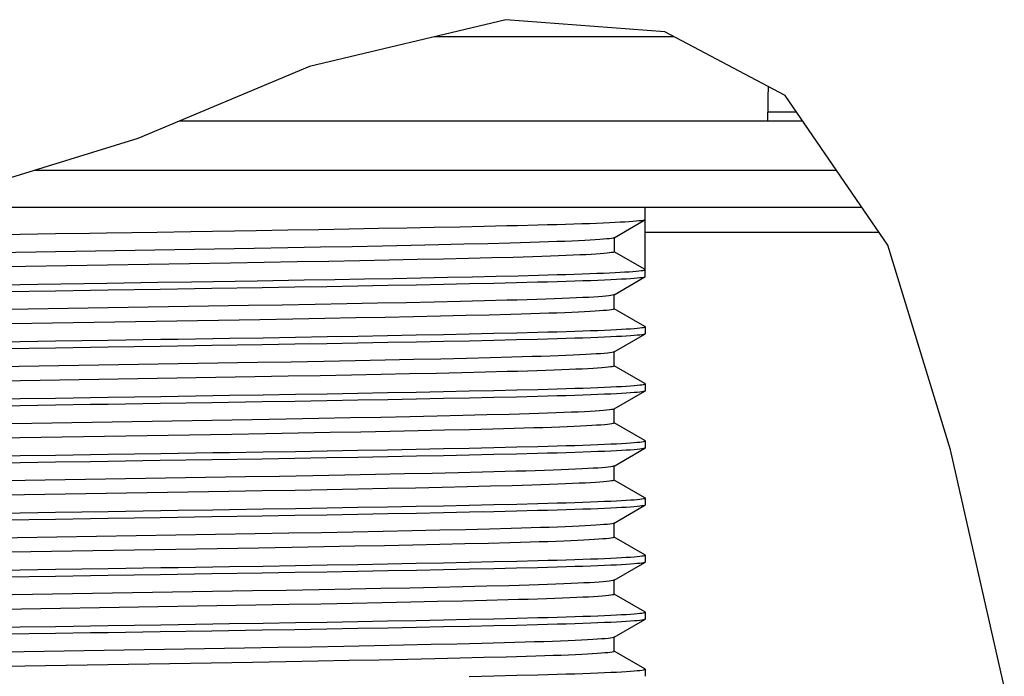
# Model space of a CAD drawing. Header units: centimetres. Extents: x 4745 to 39369, y 17389 to 19524.
# Tile 136 of 188: x 36985 to 36991, y 18523 to 18527. Entities that reach past the tile are written whole.
import ezdxf

# ---------------------------------------------------------------- set-up
doc = ezdxf.new("R2010")
doc.units = ezdxf.units.CM
doc.layers.add('$_urządzenia', color=250, linetype='Continuous')

# ---------------------------------------------------------------- blocks, each defined once
blk = doc.blocks.new('A$C92957c0b')
at = {"layer": '$_urządzenia'}
h = blk.add_hatch(dxfattribs=at)
h.set_pattern_fill('_USER', color=256, scale=29.70374, angle=325, pattern_type=0)
h.set_pattern_definition([(325, (-1585.072, -2113.606), (17.03737, 24.3319), [])])
h.paths.add_polyline_path([(-213.546, -1076.5), (-199.78, -1076.5), (-199.776, -1076.577), (-199.773, -1076.655), (-199.772, -1076.734), (-199.771, -1076.816), (-199.365, -1076.783), (-198.937, -1076.743), (-198.489, -1076.695), (-198.02, -1076.638), (-197.53, -1076.573), (-197.018, -1076.5), (-164.174, -1076.5), (-163.98, -1076.684), (-163.787, -1076.877), (-163.596, -1077.078), (-163.406, -1077.289), (-163.217, -1077.509), (-163.029, -1077.739), (-162.842, -1077.981), (-162.656, -1078.235), (-162.471, -1078.5), (-216.857, -1078.5), (-216.026, -1077.963), (-215.197, -1077.451), (-214.37, -1076.963)])
for p, q in [((-176.79, -1072.41), (-184.72, -1074.307)), ((-170.356, -1072.902), (-176.79, -1072.41)), ((-165.489, -1075.478), (-170.356, -1072.902)), ((-169.982, -1073.101), (-179.676, -1073.101)), ((-184.72, -1074.307), (-191.668, -1077.212)), ((-161.339, -1081.537), (-165.489, -1075.478)), ((-166.195, -1076.5), (-166.195, -1076.155)), ((-165.025, -1076.155), (-166.195, -1076.155)), ((-189.965, -1076.5), (-164.789, -1076.5)), ((-191.668, -1077.212), (-197.392, -1078.988)), ((-195.819, -1078.5), (-163.419, -1078.5)), ((-218.281, -1080), (-162.392, -1080)), ((-171.15, -1082.809), (-171.15, -1080)), ((-172.408, -1081.231), (-171.158, -1080.509)), ((-171.15, -1080.5), (-171.158, -1080.509)), ((-189.527, -1080.992), (-190.889, -1081.013)), ((-186.877, -1080.95), (-189.527, -1080.992)), ((-185.595, -1080.929), (-186.877, -1080.95)), ((-184.341, -1080.908), (-185.595, -1080.929)), ((-183.117, -1080.886), (-184.341, -1080.908)), ((-181.93, -1080.864), (-183.117, -1080.886)), ((-180.786, -1080.843), (-181.93, -1080.864)), ((-179.688, -1080.821), (-180.786, -1080.843)), ((-178.645, -1080.799), (-179.688, -1080.821)), ((-177.661, -1080.777), (-178.645, -1080.799)), ((-176.741, -1080.756), (-177.661, -1080.777)), ((-171.15, -1081), (-161.707, -1081)), ((-172.4, -1081.222), (-172.4, -1081.799)), ((-185.599, -1081.642), (-186.962, -1081.666)), ((-184.276, -1081.618), (-185.599, -1081.642)), ((-182.997, -1081.594), (-184.276, -1081.618)), ((-181.773, -1081.569), (-182.997, -1081.594)), ((-180.609, -1081.545), (-181.773, -1081.569)), ((-179.512, -1081.521), (-180.609, -1081.545)), ((-178.476, -1081.497), (-179.512, -1081.521)), ((-177.507, -1081.473), (-178.476, -1081.497)), ((-176.614, -1081.45), (-177.507, -1081.473)), ((-171.15, -1082.52), (-172.4, -1081.799)), ((-158.802, -1089.809), (-161.339, -1081.537)), ((-185.225, -1082.212), (-186.556, -1082.236)), ((-183.936, -1082.189), (-185.225, -1082.212)), ((-182.689, -1082.165), (-183.936, -1082.189)), ((-181.498, -1082.141), (-182.689, -1082.165)), ((-180.368, -1082.117), (-181.498, -1082.141)), ((-179.302, -1082.093), (-180.368, -1082.117)), ((-178.295, -1082.07), (-179.302, -1082.093)), ((-177.352, -1082.046), (-178.295, -1082.07)), ((-176.485, -1082.024), (-177.352, -1082.046)), ((-190.86, -1083.033), (-189.492, -1083.011)), ((-189.492, -1083.011), (-186.839, -1082.97)), ((-186.839, -1082.97), (-184.933, -1082.938)), ((-184.933, -1082.938), (-183.699, -1082.917)), ((-183.699, -1082.917), (-182.5, -1082.895)), ((-182.5, -1082.895), (-181.338, -1082.874)), ((-181.338, -1082.874), (-180.219, -1082.852)), ((-180.219, -1082.852), (-179.148, -1082.83)), ((-179.148, -1082.83), (-178.132, -1082.808)), ((-178.132, -1082.808), (-177.178, -1082.787)), ((-177.178, -1082.787), (-176.289, -1082.766)), ((-176.289, -1082.766), (-175.468, -1082.745)), ((-172.408, -1083.54), (-171.158, -1082.818)), ((-186.64, -1083.255), (-188.679, -1083.287)), ((-185.319, -1083.233), (-186.64, -1083.255)), ((-184.026, -1083.211), (-185.319, -1083.233)), ((-182.767, -1083.189), (-184.026, -1083.211)), ((-181.552, -1083.166), (-182.767, -1083.189)), ((-180.396, -1083.144), (-181.552, -1083.166)), ((-179.3, -1083.122), (-180.396, -1083.144)), ((-178.259, -1083.1), (-179.3, -1083.122)), ((-177.273, -1083.078), (-178.259, -1083.1)), ((-176.349, -1083.056), (-177.273, -1083.078)), ((-175.497, -1083.035), (-176.349, -1083.056)), ((-178.621, -1083.809), (-179.677, -1083.834)), ((-177.642, -1083.786), (-178.621, -1083.809)), ((-176.742, -1083.762), (-177.642, -1083.786)), ((-172.408, -1083.54), (-172.422, -1083.546)), ((-172.4, -1084.108), (-172.4, -1083.54)), ((-185.825, -1083.955), (-187.186, -1083.979)), ((-184.499, -1083.931), (-185.825, -1083.955)), ((-183.215, -1083.907), (-184.499, -1083.931)), ((-181.978, -1083.882), (-183.215, -1083.907)), ((-180.798, -1083.858), (-181.978, -1083.882)), ((-179.677, -1083.834), (-180.798, -1083.858)), ((-171.158, -1084.82), (-172.398, -1084.104)), ((-185.393, -1084.525), (-186.735, -1084.548)), ((-184.1, -1084.501), (-185.393, -1084.525)), ((-182.855, -1084.477), (-184.1, -1084.501)), ((-181.661, -1084.453), (-182.855, -1084.477)), ((-180.514, -1084.429), (-181.661, -1084.453)), ((-179.425, -1084.405), (-180.514, -1084.429)), ((-178.402, -1084.381), (-179.425, -1084.405)), ((-177.451, -1084.358), (-178.402, -1084.381)), ((-176.578, -1084.335), (-177.451, -1084.358)), ((-171.15, -1084.83), (-171.15, -1085.118)), ((-186.602, -1085.275), (-185.291, -1085.253)), ((-185.291, -1085.253), (-184.012, -1085.232)), ((-184.012, -1085.232), (-182.768, -1085.209)), ((-182.768, -1085.209), (-181.564, -1085.187)), ((-181.564, -1085.187), (-180.41, -1085.165)), ((-180.41, -1085.165), (-179.311, -1085.142)), ((-179.311, -1085.142), (-178.263, -1085.12)), ((-178.259, -1085.409), (-179.3, -1085.431)), ((-178.263, -1085.12), (-177.27, -1085.098)), ((-177.273, -1085.387), (-178.259, -1085.409)), ((-176.349, -1085.365), (-177.273, -1085.387)), ((-177.27, -1085.098), (-176.341, -1085.076)), ((-175.497, -1085.344), (-176.349, -1085.365)), ((-176.341, -1085.076), (-175.488, -1085.055)), ((-172.408, -1085.85), (-171.158, -1085.127)), ((-186.64, -1085.564), (-188.679, -1085.596)), ((-185.319, -1085.543), (-186.64, -1085.564)), ((-184.026, -1085.52), (-185.319, -1085.543)), ((-182.767, -1085.498), (-184.026, -1085.52)), ((-181.552, -1085.475), (-182.767, -1085.498)), ((-180.396, -1085.453), (-181.552, -1085.475)), ((-179.3, -1085.431), (-180.396, -1085.453)), ((-182.876, -1086.209), (-184.145, -1086.234)), ((-181.661, -1086.185), (-182.876, -1086.209)), ((-180.505, -1086.161), (-181.661, -1086.185)), ((-179.408, -1086.137), (-180.505, -1086.161)), ((-178.376, -1086.113), (-179.408, -1086.137)), ((-177.42, -1086.089), (-178.376, -1086.113)), ((-176.536, -1086.066), (-177.42, -1086.089)), ((-172.408, -1085.85), (-172.439, -1085.861)), ((-172.4, -1086.417), (-172.4, -1085.85)), ((-185.464, -1086.258), (-186.831, -1086.282)), ((-184.145, -1086.234), (-185.464, -1086.258)), ((-171.158, -1087.129), (-172.398, -1086.413)), ((-185.591, -1086.837), (-186.931, -1086.861)), ((-184.286, -1086.813), (-185.591, -1086.837)), ((-183.028, -1086.79), (-184.286, -1086.813)), ((-181.826, -1086.766), (-183.028, -1086.79)), ((-180.678, -1086.742), (-181.826, -1086.766)), ((-179.589, -1086.718), (-180.678, -1086.742)), ((-178.569, -1086.694), (-179.589, -1086.718)), ((-177.612, -1086.671), (-178.569, -1086.694)), ((-176.724, -1086.648), (-177.612, -1086.671)), ((-178.263, -1087.429), (-177.27, -1087.407)), ((-177.27, -1087.407), (-176.341, -1087.385)), ((-176.341, -1087.385), (-175.488, -1087.364)), ((-171.15, -1087.139), (-171.15, -1087.427)), ((-186.602, -1087.584), (-185.291, -1087.563)), ((-185.291, -1087.563), (-184.012, -1087.541)), ((-182.767, -1087.807), (-184.026, -1087.83)), ((-184.012, -1087.541), (-182.768, -1087.518)), ((-182.768, -1087.518), (-181.564, -1087.496)), ((-181.552, -1087.785), (-182.767, -1087.807)), ((-181.564, -1087.496), (-180.41, -1087.474)), ((-180.396, -1087.762), (-181.552, -1087.785)), ((-180.41, -1087.474), (-179.311, -1087.452)), ((-179.3, -1087.74), (-180.396, -1087.762)), ((-179.311, -1087.452), (-178.263, -1087.429)), ((-178.259, -1087.718), (-179.3, -1087.74)), ((-177.273, -1087.696), (-178.259, -1087.718)), ((-176.349, -1087.674), (-177.273, -1087.696)), ((-175.497, -1087.653), (-176.349, -1087.674)), ((-172.408, -1088.159), (-171.158, -1087.437)), ((-186.64, -1087.873), (-188.679, -1087.906)), ((-185.319, -1087.852), (-186.64, -1087.873)), ((-184.026, -1087.83), (-185.319, -1087.852)), ((-172.408, -1088.159), (-172.414, -1088.161)), ((-172.4, -1088.726), (-172.4, -1088.159)), ((-185.673, -1088.571), (-187.047, -1088.594)), ((-184.341, -1088.546), (-185.673, -1088.571)), ((-183.061, -1088.522), (-184.341, -1088.546)), ((-181.837, -1088.498), (-183.061, -1088.522)), ((-180.667, -1088.473), (-181.837, -1088.498)), ((-179.558, -1088.449), (-180.667, -1088.473)), ((-178.519, -1088.425), (-179.558, -1088.449)), ((-177.549, -1088.401), (-178.519, -1088.425)), ((-176.655, -1088.378), (-177.549, -1088.401)), ((-178.253, -1088.996), (-179.259, -1089.02)), ((-177.315, -1088.973), (-178.253, -1088.996)), ((-176.449, -1088.95), (-177.315, -1088.973)), ((-171.158, -1089.438), (-172.398, -1088.722)), ((-186.508, -1089.162), (-187.87, -1089.186)), ((-185.178, -1089.139), (-186.508, -1089.162)), ((-183.888, -1089.115), (-185.178, -1089.139)), ((-182.645, -1089.091), (-183.888, -1089.115)), ((-181.456, -1089.067), (-182.645, -1089.091)), ((-180.326, -1089.043), (-181.456, -1089.067)), ((-179.259, -1089.02), (-180.326, -1089.043)), ((-181.564, -1089.805), (-180.41, -1089.783)), ((-180.41, -1089.783), (-179.311, -1089.761)), ((-179.311, -1089.761), (-178.263, -1089.738)), ((-178.263, -1089.738), (-177.27, -1089.716)), ((-177.27, -1089.716), (-176.341, -1089.694)), ((-176.341, -1089.694), (-175.488, -1089.673)), ((-172.408, -1090.468), (-171.158, -1089.746)), ((-171.15, -1089.448), (-171.15, -1089.736)), ((-186.64, -1090.182), (-188.679, -1090.215)), ((-185.319, -1090.161), (-186.64, -1090.182)), ((-186.602, -1089.893), (-185.291, -1089.872)), ((-184.026, -1090.139), (-185.319, -1090.161)), ((-185.291, -1089.872), (-184.012, -1089.85)), ((-182.767, -1090.116), (-184.026, -1090.139)), ((-184.012, -1089.85), (-182.768, -1089.828)), ((-182.768, -1089.828), (-181.564, -1089.805)), ((-181.552, -1090.094), (-182.767, -1090.116)), ((-180.396, -1090.071), (-181.552, -1090.094)), ((-179.3, -1090.049), (-180.396, -1090.071)), ((-178.259, -1090.027), (-179.3, -1090.049)), ((-177.273, -1090.005), (-178.259, -1090.027)), ((-176.349, -1089.983), (-177.273, -1090.005)), ((-175.497, -1089.962), (-176.349, -1089.983)), ((-156.626, -1099.391), (-158.802, -1089.809)), ((-172.408, -1090.468), (-172.426, -1090.475)), ((-172.4, -1091.035), (-172.4, -1090.468)), ((-185.935, -1090.884), (-187.31, -1090.908)), ((-184.589, -1090.86), (-185.935, -1090.884)), ((-183.298, -1090.836), (-184.589, -1090.86)), ((-182.06, -1090.811), (-183.298, -1090.836)), ((-180.88, -1090.787), (-182.06, -1090.811)), ((-179.768, -1090.763), (-180.88, -1090.787)), ((-178.713, -1090.739), (-179.768, -1090.763)), ((-177.724, -1090.715), (-178.713, -1090.739)), ((-176.812, -1090.691), (-177.724, -1090.715)), ((-181.573, -1091.379), (-182.766, -1091.403)), ((-180.434, -1091.355), (-181.573, -1091.379)), ((-179.359, -1091.331), (-180.434, -1091.355)), ((-178.345, -1091.307), (-179.359, -1091.331)), ((-177.399, -1091.284), (-178.345, -1091.307)), ((-176.529, -1091.261), (-177.399, -1091.284)), ((-171.158, -1091.748), (-172.398, -1091.032)), ((-185.302, -1091.45), (-186.631, -1091.474)), ((-184.009, -1091.426), (-185.302, -1091.45)), ((-182.766, -1091.403), (-184.009, -1091.426)), ((-171.15, -1091.757), (-171.15, -1092.045)), ((-186.602, -1092.202), (-185.291, -1092.181)), ((-185.291, -1092.181), (-184.012, -1092.159)), ((-184.012, -1092.159), (-182.768, -1092.137)), ((-182.768, -1092.137), (-181.564, -1092.114)), ((-181.564, -1092.114), (-180.41, -1092.092)), ((-180.41, -1092.092), (-179.311, -1092.07)), ((-179.311, -1092.07), (-178.263, -1092.047)), ((-178.263, -1092.047), (-177.27, -1092.025)), ((-177.27, -1092.025), (-176.341, -1092.003)), ((-176.341, -1092.003), (-175.488, -1091.982)), ((-172.408, -1092.777), (-171.158, -1092.055)), ((-186.64, -1092.492), (-188.679, -1092.524)), ((-185.319, -1092.47), (-186.64, -1092.492)), ((-184.026, -1092.448), (-185.319, -1092.47)), ((-182.767, -1092.425), (-184.026, -1092.448)), ((-181.552, -1092.403), (-182.767, -1092.425)), ((-180.396, -1092.38), (-181.552, -1092.403)), ((-179.3, -1092.358), (-180.396, -1092.38)), ((-178.259, -1092.336), (-179.3, -1092.358)), ((-177.273, -1092.314), (-178.259, -1092.336)), ((-176.349, -1092.292), (-177.273, -1092.314)), ((-175.497, -1092.271), (-176.349, -1092.292)), ((-172.408, -1092.777), (-172.442, -1092.789)), ((-172.4, -1093.344), (-172.4, -1092.777)), ((-185.561, -1093.187), (-186.921, -1093.21)), ((-184.243, -1093.163), (-185.561, -1093.187)), ((-182.968, -1093.138), (-184.243, -1093.163)), ((-181.741, -1093.114), (-182.968, -1093.138)), ((-180.567, -1093.089), (-181.741, -1093.114)), ((-179.455, -1093.065), (-180.567, -1093.089)), ((-178.413, -1093.041), (-179.455, -1093.065)), ((-177.448, -1093.017), (-178.413, -1093.041)), ((-176.565, -1092.994), (-177.448, -1093.017)), ((-171.158, -1094.057), (-172.398, -1093.341)), ((-185.442, -1093.762), (-186.785, -1093.785)), ((-184.141, -1093.738), (-185.442, -1093.762)), ((-182.886, -1093.714), (-184.141, -1093.738)), ((-181.685, -1093.69), (-182.886, -1093.714)), ((-180.539, -1093.666), (-181.685, -1093.69)), ((-179.454, -1093.642), (-180.539, -1093.666)), ((-178.435, -1093.619), (-179.454, -1093.642)), ((-177.483, -1093.595), (-178.435, -1093.619)), ((-176.607, -1093.572), (-177.483, -1093.595)), ((-171.15, -1094.066), (-171.15, -1094.355)), ((-186.602, -1094.511), (-185.291, -1094.49)), ((-185.291, -1094.49), (-184.012, -1094.468)), ((-184.012, -1094.468), (-182.768, -1094.446)), ((-182.768, -1094.446), (-181.564, -1094.423)), ((-181.564, -1094.423), (-180.41, -1094.401)), ((-180.41, -1094.401), (-179.311, -1094.379)), ((-179.311, -1094.379), (-178.263, -1094.357)), ((-178.263, -1094.357), (-177.27, -1094.334)), ((-177.27, -1094.334), (-176.341, -1094.313)), ((-176.341, -1094.313), (-175.488, -1094.291)), ((-172.408, -1095.086), (-171.158, -1094.364)), ((-186.64, -1094.801), (-188.679, -1094.833)), ((-185.319, -1094.779), (-186.64, -1094.801)), ((-184.026, -1094.757), (-185.319, -1094.779)), ((-182.767, -1094.734), (-184.026, -1094.757)), ((-181.552, -1094.712), (-182.767, -1094.734)), ((-180.396, -1094.689), (-181.552, -1094.712)), ((-179.3, -1094.667), (-180.396, -1094.689)), ((-178.259, -1094.645), (-179.3, -1094.667)), ((-177.273, -1094.623), (-178.259, -1094.645)), ((-176.349, -1094.601), (-177.273, -1094.623)), ((-175.497, -1094.58), (-176.349, -1094.601)), ((-178.527, -1095.353), (-179.562, -1095.376)), ((-177.556, -1095.329), (-178.527, -1095.353)), ((-176.662, -1095.306), (-177.556, -1095.329)), ((-172.408, -1095.086), (-172.416, -1095.09)), ((-172.4, -1095.653), (-172.4, -1095.086)), ((-185.673, -1095.498), (-187.034, -1095.521)), ((-184.338, -1095.474), (-185.673, -1095.498)), ((-183.055, -1095.449), (-184.338, -1095.474)), ((-181.832, -1095.425), (-183.055, -1095.449)), ((-180.665, -1095.401), (-181.832, -1095.425)), ((-179.562, -1095.376), (-180.665, -1095.401)), ((-171.158, -1096.366), (-172.398, -1095.65)), ((-185.549, -1096.073), (-186.889, -1096.096)), ((-184.247, -1096.049), (-185.549, -1096.073)), ((-182.991, -1096.025), (-184.247, -1096.049)), ((-181.783, -1096.001), (-182.991, -1096.025)), ((-180.631, -1095.977), (-181.783, -1096.001)), ((-179.542, -1095.953), (-180.631, -1095.977)), ((-178.518, -1095.93), (-179.542, -1095.953)), ((-177.564, -1095.906), (-178.518, -1095.93)), ((-176.684, -1095.883), (-177.564, -1095.906)), ((-171.15, -1096.375), (-171.15, -1096.664)), ((-186.602, -1096.82), (-185.291, -1096.799)), ((-185.291, -1096.799), (-184.012, -1096.777)), ((-184.012, -1096.777), (-182.768, -1096.755)), ((-182.768, -1096.755), (-181.564, -1096.733)), ((-181.564, -1096.733), (-180.41, -1096.71)), ((-180.41, -1096.71), (-179.311, -1096.688)), ((-179.311, -1096.688), (-178.263, -1096.666)), ((-178.259, -1096.954), (-179.3, -1096.976)), ((-178.263, -1096.666), (-177.27, -1096.644)), ((-177.273, -1096.932), (-178.259, -1096.954)), ((-176.349, -1096.911), (-177.273, -1096.932)), ((-177.27, -1096.644), (-176.341, -1096.622)), ((-175.497, -1096.889), (-176.349, -1096.911)), ((-176.341, -1096.622), (-175.488, -1096.6)), ((-172.408, -1097.395), (-171.158, -1096.673)), ((-186.64, -1097.11), (-188.679, -1097.142)), ((-185.319, -1097.088), (-186.64, -1097.11)), ((-184.026, -1097.066), (-185.319, -1097.088)), ((-182.767, -1097.043), (-184.026, -1097.066)), ((-181.552, -1097.021), (-182.767, -1097.043)), ((-180.396, -1096.999), (-181.552, -1097.021)), ((-179.3, -1096.976), (-180.396, -1096.999)), ((-183.341, -1097.764), (-184.642, -1097.788)), ((-182.099, -1097.739), (-183.341, -1097.764)), ((-180.919, -1097.715), (-182.099, -1097.739)), ((-179.804, -1097.691), (-180.919, -1097.715)), ((-178.748, -1097.667), (-179.804, -1097.691)), ((-177.759, -1097.643), (-178.748, -1097.667)), ((-176.844, -1097.62), (-177.759, -1097.643)), ((-172.408, -1097.395), (-172.428, -1097.403)), ((-172.4, -1097.962), (-172.4, -1097.395)), ((-185.985, -1097.812), (-187.357, -1097.836)), ((-184.642, -1097.788), (-185.985, -1097.812)), ((-171.158, -1098.675), (-172.398, -1097.959)), ((-185.684, -1098.384), (-187.027, -1098.408)), ((-184.373, -1098.361), (-185.684, -1098.384)), ((-183.115, -1098.337), (-184.373, -1098.361)), ((-181.907, -1098.313), (-183.115, -1098.337)), ((-180.754, -1098.289), (-181.907, -1098.313)), ((-179.661, -1098.265), (-180.754, -1098.289)), ((-178.633, -1098.241), (-179.661, -1098.265)), ((-177.673, -1098.218), (-178.633, -1098.241)), ((-176.776, -1098.195), (-177.673, -1098.218)), ((-178.263, -1098.975), (-177.27, -1098.953)), ((-177.27, -1098.953), (-176.341, -1098.931)), ((-176.341, -1098.931), (-175.488, -1098.909)), ((-171.15, -1098.684), (-171.15, -1098.973))]:
    blk.add_line(p, q, dxfattribs=at)
for points in [[(-166.172, -1075.117), (-166.176, -1075.22), (-166.184, -1075.451), (-166.19, -1075.684), (-166.194, -1075.919), (-166.195, -1076.155)], [(-171.158, -1080.509), (-171.19, -1080.521), (-171.24, -1080.531), (-171.31, -1080.542), (-171.4, -1080.553), (-171.511, -1080.563), (-171.642, -1080.574), (-171.793, -1080.585), (-171.965, -1080.596), (-172.156, -1080.607), (-172.367, -1080.618), (-172.598, -1080.629), (-172.848, -1080.64), (-173.117, -1080.651), (-173.404, -1080.662), (-173.71, -1080.673), (-174.032, -1080.683), (-174.372, -1080.694), (-174.728, -1080.704), (-175.099, -1080.715), (-175.486, -1080.725)], [(-190.889, -1081.013), (-192.939, -1081.045), (-193.625, -1081.056), (-195, -1081.077)], [(-175.486, -1080.725), (-176.307, -1080.746), (-176.741, -1080.756)], [(-195, -1081.077), (-197.141, -1081.111), (-199.27, -1081.144)], [(-172.448, -1081.245), (-172.509, -1081.257), (-172.593, -1081.269), (-172.701, -1081.281), (-172.833, -1081.293), (-172.988, -1081.305), (-173.167, -1081.317), (-173.368, -1081.329), (-173.592, -1081.342), (-173.839, -1081.354), (-174.109, -1081.366), (-174.403, -1081.378), (-174.72, -1081.39), (-175.059, -1081.402), (-175.418, -1081.414), (-175.797, -1081.426), (-176.196, -1081.438), (-176.614, -1081.45)], [(-172.408, -1081.231), (-172.412, -1081.233), (-172.448, -1081.245)], [(-186.962, -1081.666), (-201.429, -1081.905), (-203.505, -1081.94)], [(-172.4, -1081.799), (-172.412, -1081.81), (-172.447, -1081.822), (-172.505, -1081.834), (-172.587, -1081.845), (-172.692, -1081.857), (-172.819, -1081.869), (-172.97, -1081.881), (-173.142, -1081.893), (-173.338, -1081.905), (-173.555, -1081.917), (-173.794, -1081.929), (-174.055, -1081.941), (-174.34, -1081.953), (-174.648, -1081.965), (-174.976, -1081.977), (-175.325, -1081.989), (-175.692, -1082), (-176.079, -1082.012), (-176.485, -1082.024)], [(-186.556, -1082.236), (-187.92, -1082.259), (-202.848, -1082.506)], [(-175.468, -1082.745), (-175.08, -1082.735), (-174.708, -1082.724), (-174.353, -1082.714), (-174.014, -1082.703), (-173.692, -1082.692), (-173.388, -1082.682), (-173.102, -1082.671), (-172.835, -1082.66), (-172.588, -1082.649), (-172.361, -1082.638), (-172.154, -1082.627), (-171.966, -1082.617), (-171.797, -1082.606), (-171.647, -1082.595), (-171.516, -1082.584), (-171.405, -1082.573), (-171.313, -1082.563), (-171.242, -1082.552), (-171.191, -1082.541), (-171.16, -1082.531), (-171.15, -1082.52)], [(-171.158, -1082.818), (-171.174, -1082.825), (-171.217, -1082.836), (-171.281, -1082.847), (-171.366, -1082.858), (-171.472, -1082.869), (-171.598, -1082.88), (-171.745, -1082.891), (-171.913, -1082.902), (-172.101, -1082.913), (-172.311, -1082.924), (-172.54, -1082.935), (-172.79, -1082.947), (-173.061, -1082.958), (-173.352, -1082.969), (-173.664, -1082.98), (-173.995, -1082.991), (-174.344, -1083.002), (-174.711, -1083.013), (-175.096, -1083.024), (-175.497, -1083.035)], [(-171.15, -1082.809), (-171.153, -1082.815), (-171.158, -1082.818)], [(-195, -1083.386), (-197.141, -1083.42), (-199.27, -1083.453)], [(-197.129, -1083.131), (-196.42, -1083.12), (-195.71, -1083.109)], [(-195.71, -1083.109), (-192.922, -1083.065), (-190.86, -1083.033)], [(-192.871, -1083.353), (-193.58, -1083.364), (-195, -1083.386)], [(-188.679, -1083.287), (-190.759, -1083.32), (-192.871, -1083.353)], [(-172.422, -1083.546), (-172.466, -1083.558), (-172.534, -1083.57), (-172.625, -1083.582), (-172.741, -1083.594), (-172.879, -1083.606), (-173.041, -1083.618), (-173.227, -1083.63), (-173.436, -1083.642), (-173.669, -1083.655), (-173.924, -1083.667), (-174.203, -1083.679), (-174.504, -1083.691), (-174.826, -1083.703), (-175.17, -1083.715), (-175.534, -1083.727), (-175.918, -1083.739), (-176.321, -1083.751), (-176.742, -1083.762)], [(-187.186, -1083.979), (-200.974, -1084.207), (-203.063, -1084.242)], [(-172.4, -1084.108), (-172.4, -1084.111), (-172.417, -1084.122), (-172.457, -1084.134), (-172.52, -1084.145), (-172.606, -1084.157), (-172.715, -1084.169), (-172.846, -1084.181), (-173, -1084.192), (-173.176, -1084.204), (-173.375, -1084.216), (-173.597, -1084.228), (-173.842, -1084.24), (-174.111, -1084.252), (-174.402, -1084.264), (-174.715, -1084.276), (-175.049, -1084.288), (-175.404, -1084.3), (-175.777, -1084.312), (-176.169, -1084.324), (-176.578, -1084.335)], [(-186.735, -1084.548), (-200.988, -1084.784), (-203.04, -1084.818)], [(-175.488, -1085.055), (-175.089, -1085.044), (-174.706, -1085.033), (-174.341, -1085.023), (-173.995, -1085.012), (-173.666, -1085.001), (-173.355, -1084.989), (-173.065, -1084.978), (-172.794, -1084.967), (-172.544, -1084.956), (-172.313, -1084.945), (-172.103, -1084.934), (-171.913, -1084.922), (-171.745, -1084.911), (-171.597, -1084.9), (-171.47, -1084.889), (-171.364, -1084.878), (-171.279, -1084.867), (-171.216, -1084.856), (-171.173, -1084.845), (-171.152, -1084.835), (-171.15, -1084.83)], [(-171.15, -1084.83), (-171.153, -1084.824), (-171.158, -1084.82)], [(-197.129, -1085.44), (-196.42, -1085.429), (-195, -1085.407)], [(-195, -1085.407), (-192.859, -1085.373), (-190.73, -1085.34)], [(-190.73, -1085.34), (-190.028, -1085.329), (-188.638, -1085.307)], [(-188.638, -1085.307), (-187.952, -1085.296), (-186.602, -1085.275)], [(-171.158, -1085.127), (-171.174, -1085.134), (-171.217, -1085.145), (-171.281, -1085.156), (-171.366, -1085.167), (-171.472, -1085.178), (-171.598, -1085.189), (-171.745, -1085.2), (-171.913, -1085.211), (-172.101, -1085.222), (-172.311, -1085.233), (-172.54, -1085.244), (-172.79, -1085.256), (-173.061, -1085.267), (-173.352, -1085.278), (-173.664, -1085.289), (-173.995, -1085.3), (-174.344, -1085.311), (-174.711, -1085.322), (-175.096, -1085.333), (-175.497, -1085.344)], [(-171.15, -1085.118), (-171.153, -1085.124), (-171.158, -1085.127)], [(-195, -1085.695), (-197.141, -1085.729), (-199.27, -1085.762)], [(-192.871, -1085.662), (-193.58, -1085.673), (-195, -1085.695)], [(-188.679, -1085.596), (-190.759, -1085.629), (-192.871, -1085.662)], [(-172.439, -1085.861), (-172.494, -1085.873), (-172.573, -1085.885), (-172.677, -1085.897), (-172.804, -1085.909), (-172.957, -1085.921), (-173.132, -1085.933), (-173.331, -1085.946), (-173.553, -1085.958), (-173.798, -1085.97), (-174.065, -1085.982), (-174.354, -1085.994), (-174.664, -1086.006), (-174.996, -1086.018), (-175.349, -1086.03), (-175.723, -1086.042), (-176.119, -1086.054), (-176.536, -1086.066)], [(-186.831, -1086.282), (-201.294, -1086.521), (-202.694, -1086.544)], [(-172.4, -1086.417), (-172.404, -1086.424), (-172.43, -1086.436), (-172.479, -1086.447), (-172.552, -1086.459), (-172.648, -1086.471), (-172.766, -1086.483), (-172.907, -1086.495), (-173.071, -1086.506), (-173.257, -1086.518), (-173.465, -1086.53), (-173.695, -1086.542), (-173.947, -1086.554), (-174.22, -1086.566), (-174.516, -1086.578), (-174.833, -1086.59), (-175.172, -1086.602), (-175.531, -1086.613), (-175.91, -1086.625), (-176.309, -1086.637), (-176.724, -1086.648)], [(-186.931, -1086.861), (-201.156, -1087.096), (-203.202, -1087.13)], [(-175.488, -1087.364), (-175.089, -1087.353), (-174.706, -1087.342), (-174.341, -1087.332), (-173.995, -1087.321), (-173.666, -1087.31), (-173.355, -1087.299), (-173.065, -1087.287), (-172.794, -1087.276), (-172.544, -1087.265), (-172.313, -1087.254), (-172.103, -1087.243), (-171.913, -1087.232), (-171.745, -1087.22), (-171.597, -1087.209), (-171.47, -1087.198), (-171.364, -1087.187), (-171.279, -1087.176), (-171.216, -1087.165), (-171.173, -1087.154), (-171.152, -1087.144), (-171.15, -1087.139)], [(-171.15, -1087.139), (-171.153, -1087.133), (-171.158, -1087.129)], [(-197.129, -1087.749), (-196.42, -1087.738), (-195, -1087.716)], [(-195, -1087.716), (-192.859, -1087.682), (-190.73, -1087.649)], [(-190.73, -1087.649), (-190.028, -1087.638), (-188.638, -1087.616)], [(-188.638, -1087.616), (-187.952, -1087.605), (-186.602, -1087.584)], [(-171.158, -1087.437), (-171.174, -1087.443), (-171.217, -1087.454), (-171.281, -1087.465), (-171.366, -1087.476), (-171.472, -1087.487), (-171.598, -1087.498), (-171.745, -1087.509), (-171.913, -1087.52), (-172.101, -1087.531), (-172.311, -1087.542), (-172.54, -1087.554), (-172.79, -1087.565), (-173.061, -1087.576), (-173.352, -1087.587), (-173.664, -1087.598), (-173.995, -1087.609), (-174.344, -1087.62), (-174.711, -1087.631), (-175.096, -1087.642), (-175.497, -1087.653)], [(-171.15, -1087.427), (-171.153, -1087.433), (-171.158, -1087.437)], [(-195, -1088.005), (-197.141, -1088.038), (-199.27, -1088.071)], [(-192.871, -1087.971), (-193.58, -1087.982), (-195, -1088.005)], [(-188.679, -1087.906), (-190.759, -1087.938), (-192.871, -1087.971)], [(-172.414, -1088.161), (-172.451, -1088.173), (-172.513, -1088.185), (-172.598, -1088.197), (-172.707, -1088.209), (-172.84, -1088.221), (-172.997, -1088.233), (-173.177, -1088.245), (-173.379, -1088.257), (-173.606, -1088.27), (-173.858, -1088.282), (-174.134, -1088.294), (-174.432, -1088.307), (-174.752, -1088.319), (-175.094, -1088.331), (-175.455, -1088.343), (-175.837, -1088.355), (-176.237, -1088.367), (-176.655, -1088.378)], [(-187.047, -1088.594), (-200.821, -1088.822), (-202.919, -1088.857)], [(-172.4, -1088.726), (-172.409, -1088.736), (-172.441, -1088.748), (-172.496, -1088.759), (-172.574, -1088.771), (-172.675, -1088.783), (-172.799, -1088.795), (-172.946, -1088.807), (-173.117, -1088.819), (-173.31, -1088.831), (-173.526, -1088.843), (-173.763, -1088.855), (-174.023, -1088.867), (-174.306, -1088.879), (-174.611, -1088.891), (-174.939, -1088.903), (-175.288, -1088.915), (-175.656, -1088.927), (-176.044, -1088.938), (-176.449, -1088.95)], [(-187.87, -1089.186), (-200.731, -1089.398), (-203.475, -1089.444)], [(-171.158, -1089.746), (-171.174, -1089.752), (-171.217, -1089.763), (-171.281, -1089.774), (-171.366, -1089.785), (-171.472, -1089.796), (-171.598, -1089.807), (-171.745, -1089.818), (-171.913, -1089.829), (-172.101, -1089.84), (-172.311, -1089.851), (-172.54, -1089.863), (-172.79, -1089.874), (-173.061, -1089.885), (-173.352, -1089.896), (-173.664, -1089.907), (-173.995, -1089.918), (-174.344, -1089.929), (-174.711, -1089.94), (-175.096, -1089.951), (-175.497, -1089.962)], [(-175.488, -1089.673), (-175.089, -1089.662), (-174.706, -1089.652), (-174.341, -1089.641), (-173.995, -1089.63), (-173.666, -1089.619), (-173.355, -1089.608), (-173.065, -1089.596), (-172.794, -1089.585), (-172.544, -1089.574), (-172.313, -1089.563), (-172.103, -1089.552), (-171.913, -1089.541), (-171.745, -1089.529), (-171.597, -1089.518), (-171.47, -1089.507), (-171.364, -1089.496), (-171.279, -1089.485), (-171.216, -1089.474), (-171.173, -1089.464), (-171.152, -1089.453), (-171.15, -1089.448)], [(-171.15, -1089.448), (-171.153, -1089.442), (-171.158, -1089.438)], [(-171.15, -1089.736), (-171.153, -1089.742), (-171.158, -1089.746)], [(-197.129, -1090.058), (-196.42, -1090.047), (-195, -1090.025)], [(-195, -1090.025), (-192.859, -1089.991), (-190.73, -1089.958)], [(-190.73, -1089.958), (-190.028, -1089.947), (-188.638, -1089.925)], [(-188.638, -1089.925), (-187.952, -1089.915), (-186.602, -1089.893)], [(-195, -1090.314), (-197.141, -1090.347), (-199.27, -1090.381)], [(-192.871, -1090.28), (-193.58, -1090.291), (-195, -1090.314)], [(-188.679, -1090.215), (-190.759, -1090.247), (-192.871, -1090.28)], [(-172.426, -1090.475), (-172.473, -1090.487), (-172.544, -1090.499), (-172.639, -1090.511), (-172.756, -1090.523), (-172.897, -1090.535), (-173.062, -1090.547), (-173.251, -1090.559), (-173.463, -1090.571), (-173.7, -1090.583), (-173.96, -1090.596), (-174.243, -1090.608), (-174.548, -1090.62), (-174.875, -1090.632), (-175.224, -1090.644), (-175.592, -1090.656), (-175.979, -1090.668), (-176.386, -1090.68), (-176.812, -1090.691)], [(-187.31, -1090.908), (-201.09, -1091.136), (-203.173, -1091.171)], [(-172.4, -1091.035), (-172.4, -1091.037), (-172.415, -1091.048), (-172.453, -1091.06), (-172.513, -1091.071), (-172.597, -1091.083), (-172.704, -1091.095), (-172.833, -1091.107), (-172.986, -1091.119), (-173.161, -1091.131), (-173.359, -1091.143), (-173.578, -1091.154), (-173.82, -1091.166), (-174.084, -1091.178), (-174.372, -1091.19), (-174.682, -1091.202), (-175.012, -1091.214), (-175.363, -1091.226), (-175.732, -1091.238), (-176.121, -1091.25), (-176.529, -1091.261)], [(-186.631, -1091.474), (-187.984, -1091.497), (-202.887, -1091.743)], [(-175.488, -1091.982), (-175.089, -1091.971), (-174.706, -1091.961), (-174.341, -1091.95), (-173.995, -1091.939), (-173.666, -1091.928), (-173.355, -1091.917), (-173.065, -1091.906), (-172.794, -1091.894), (-172.544, -1091.883), (-172.313, -1091.872), (-172.103, -1091.861), (-171.913, -1091.85), (-171.745, -1091.839), (-171.597, -1091.827), (-171.47, -1091.816), (-171.364, -1091.805), (-171.279, -1091.794), (-171.216, -1091.783), (-171.173, -1091.773), (-171.152, -1091.762), (-171.15, -1091.757)], [(-171.15, -1091.757), (-171.153, -1091.751), (-171.158, -1091.748)], [(-171.158, -1092.055), (-171.174, -1092.062), (-171.217, -1092.072), (-171.281, -1092.083), (-171.366, -1092.094), (-171.472, -1092.105), (-171.598, -1092.116), (-171.745, -1092.127), (-171.913, -1092.138), (-172.101, -1092.149), (-172.311, -1092.161), (-172.54, -1092.172), (-172.79, -1092.183), (-173.061, -1092.194), (-173.352, -1092.205), (-173.664, -1092.216), (-173.995, -1092.228), (-174.344, -1092.239), (-174.711, -1092.249), (-175.096, -1092.26), (-175.497, -1092.271)], [(-171.15, -1092.045), (-171.153, -1092.051), (-171.158, -1092.055)], [(-197.129, -1092.367), (-196.42, -1092.356), (-195, -1092.334)], [(-195, -1092.334), (-192.859, -1092.301), (-190.73, -1092.267)], [(-188.679, -1092.524), (-190.759, -1092.556), (-192.871, -1092.589)], [(-190.73, -1092.267), (-190.028, -1092.256), (-188.638, -1092.234)], [(-188.638, -1092.234), (-187.952, -1092.224), (-186.602, -1092.202)], [(-195, -1092.623), (-197.141, -1092.656), (-199.27, -1092.69)], [(-192.871, -1092.589), (-193.58, -1092.6), (-195, -1092.623)], [(-172.442, -1092.789), (-172.499, -1092.801), (-172.58, -1092.813), (-172.685, -1092.825), (-172.815, -1092.837), (-172.969, -1092.849), (-173.147, -1092.861), (-173.348, -1092.874), (-173.572, -1092.886), (-173.819, -1092.898), (-174.089, -1092.91), (-174.381, -1092.923), (-174.695, -1092.935), (-175.029, -1092.947), (-175.384, -1092.959), (-175.759, -1092.971), (-176.152, -1092.982), (-176.565, -1092.994)], [(-186.921, -1093.21), (-201.376, -1093.45), (-202.77, -1093.473)], [(-172.4, -1093.344), (-172.401, -1093.348), (-172.42, -1093.359), (-172.462, -1093.371), (-172.528, -1093.383), (-172.617, -1093.395), (-172.729, -1093.406), (-172.865, -1093.418), (-173.023, -1093.43), (-173.205, -1093.442), (-173.408, -1093.454), (-173.634, -1093.466), (-173.881, -1093.478), (-174.15, -1093.49), (-174.44, -1093.502), (-174.752, -1093.514), (-175.083, -1093.526), (-175.435, -1093.538), (-175.806, -1093.549), (-176.197, -1093.561), (-176.607, -1093.572)], [(-186.785, -1093.785), (-201.038, -1094.021), (-203.099, -1094.056)], [(-175.488, -1094.291), (-175.089, -1094.281), (-174.706, -1094.27), (-174.341, -1094.259), (-173.995, -1094.248), (-173.666, -1094.237), (-173.355, -1094.226), (-173.065, -1094.215), (-172.794, -1094.204), (-172.544, -1094.192), (-172.313, -1094.181), (-172.103, -1094.17), (-171.913, -1094.159), (-171.745, -1094.148), (-171.597, -1094.137), (-171.47, -1094.125), (-171.364, -1094.114), (-171.279, -1094.104), (-171.216, -1094.093), (-171.173, -1094.082), (-171.152, -1094.071), (-171.15, -1094.066)], [(-171.15, -1094.066), (-171.153, -1094.06), (-171.158, -1094.057)], [(-195, -1094.643), (-192.859, -1094.61), (-190.73, -1094.576)], [(-190.73, -1094.576), (-190.028, -1094.565), (-188.638, -1094.544)], [(-188.638, -1094.544), (-187.952, -1094.533), (-186.602, -1094.511)], [(-171.158, -1094.364), (-171.174, -1094.371), (-171.217, -1094.381), (-171.281, -1094.392), (-171.366, -1094.403), (-171.472, -1094.414), (-171.598, -1094.425), (-171.745, -1094.436), (-171.913, -1094.447), (-172.101, -1094.459), (-172.311, -1094.47), (-172.54, -1094.481), (-172.79, -1094.492), (-173.061, -1094.503), (-173.352, -1094.514), (-173.664, -1094.526), (-173.995, -1094.537), (-174.344, -1094.548), (-174.711, -1094.559), (-175.096, -1094.569), (-175.497, -1094.58)], [(-171.15, -1094.355), (-171.153, -1094.36), (-171.158, -1094.364)], [(-195, -1094.932), (-197.141, -1094.965), (-199.27, -1094.999)], [(-197.129, -1094.677), (-196.42, -1094.665), (-195, -1094.643)], [(-192.871, -1094.898), (-193.58, -1094.91), (-195, -1094.932)], [(-188.679, -1094.833), (-190.759, -1094.865), (-192.871, -1094.898)], [(-172.416, -1095.09), (-172.456, -1095.102), (-172.52, -1095.113), (-172.608, -1095.125), (-172.72, -1095.137), (-172.854, -1095.149), (-173.012, -1095.161), (-173.192, -1095.173), (-173.396, -1095.186), (-173.623, -1095.198), (-173.874, -1095.21), (-174.146, -1095.222), (-174.441, -1095.234), (-174.759, -1095.246), (-175.099, -1095.258), (-175.461, -1095.27), (-175.843, -1095.282), (-176.244, -1095.294), (-176.662, -1095.306)], [(-187.034, -1095.521), (-200.791, -1095.749), (-202.892, -1095.784)], [(-172.4, -1095.653), (-172.403, -1095.66), (-172.427, -1095.671), (-172.474, -1095.683), (-172.544, -1095.694), (-172.637, -1095.706), (-172.752, -1095.718), (-172.89, -1095.73), (-173.051, -1095.741), (-173.234, -1095.753), (-173.441, -1095.765), (-173.669, -1095.777), (-173.919, -1095.789), (-174.191, -1095.801), (-174.486, -1095.813), (-174.803, -1095.825), (-175.143, -1095.837), (-175.502, -1095.849), (-175.879, -1095.861), (-176.273, -1095.872), (-176.684, -1095.883)], [(-186.889, -1096.096), (-201.125, -1096.332), (-203.179, -1096.366)], [(-175.488, -1096.6), (-175.089, -1096.59), (-174.706, -1096.579), (-174.341, -1096.568), (-173.995, -1096.557), (-173.666, -1096.546), (-173.355, -1096.535), (-173.065, -1096.524), (-172.794, -1096.513), (-172.544, -1096.501), (-172.313, -1096.49), (-172.103, -1096.479), (-171.913, -1096.468), (-171.745, -1096.457), (-171.597, -1096.446), (-171.47, -1096.435), (-171.364, -1096.424), (-171.279, -1096.413), (-171.216, -1096.402), (-171.173, -1096.391), (-171.152, -1096.38), (-171.15, -1096.375)], [(-171.15, -1096.375), (-171.153, -1096.37), (-171.158, -1096.366)], [(-197.129, -1096.986), (-196.42, -1096.975), (-195, -1096.952)], [(-195, -1096.952), (-192.859, -1096.919), (-190.73, -1096.885)], [(-190.73, -1096.885), (-190.028, -1096.874), (-188.638, -1096.853)], [(-188.638, -1096.853), (-187.952, -1096.842), (-186.602, -1096.82)], [(-171.158, -1096.673), (-171.174, -1096.68), (-171.217, -1096.691), (-171.281, -1096.701), (-171.366, -1096.712), (-171.472, -1096.723), (-171.598, -1096.734), (-171.745, -1096.745), (-171.913, -1096.756), (-172.101, -1096.768), (-172.311, -1096.779), (-172.54, -1096.79), (-172.79, -1096.801), (-173.061, -1096.812), (-173.352, -1096.823), (-173.664, -1096.835), (-173.995, -1096.846), (-174.344, -1096.857), (-174.711, -1096.868), (-175.096, -1096.879), (-175.497, -1096.889)], [(-171.15, -1096.664), (-171.153, -1096.669), (-171.158, -1096.673)], [(-195, -1097.241), (-197.141, -1097.274), (-199.27, -1097.308)], [(-192.871, -1097.208), (-193.58, -1097.219), (-195, -1097.241)], [(-188.679, -1097.142), (-190.759, -1097.174), (-192.871, -1097.208)], [(-172.428, -1097.403), (-172.477, -1097.415), (-172.55, -1097.427), (-172.647, -1097.439), (-172.768, -1097.451), (-172.913, -1097.463), (-173.08, -1097.475), (-173.271, -1097.487), (-173.484, -1097.499), (-173.72, -1097.512), (-173.98, -1097.524), (-174.263, -1097.536), (-174.568, -1097.548), (-174.897, -1097.56), (-175.247, -1097.572), (-175.618, -1097.584), (-176.008, -1097.596), (-176.417, -1097.608), (-176.844, -1097.62)], [(-187.357, -1097.836), (-201.136, -1098.064), (-203.224, -1098.099)], [(-172.4, -1097.962), (-172.406, -1097.971), (-172.434, -1097.982), (-172.486, -1097.994), (-172.56, -1098.006), (-172.658, -1098.017), (-172.777, -1098.029), (-172.92, -1098.041), (-173.085, -1098.053), (-173.273, -1098.065), (-173.483, -1098.077), (-173.716, -1098.089), (-173.97, -1098.101), (-174.248, -1098.113), (-174.548, -1098.125), (-174.87, -1098.137), (-175.213, -1098.149), (-175.575, -1098.16), (-175.957, -1098.172), (-176.357, -1098.184), (-176.776, -1098.195)], [(-187.027, -1098.408), (-201.257, -1098.643), (-203.309, -1098.678)], [(-175.488, -1098.909), (-175.089, -1098.899), (-174.706, -1098.888), (-174.341, -1098.877), (-173.995, -1098.866), (-173.666, -1098.855), (-173.355, -1098.844), (-173.065, -1098.833), (-172.794, -1098.822), (-172.544, -1098.811), (-172.313, -1098.799), (-172.103, -1098.788), (-171.913, -1098.777), (-171.745, -1098.766), (-171.597, -1098.755), (-171.47, -1098.744), (-171.364, -1098.733), (-171.279, -1098.722), (-171.216, -1098.711), (-171.173, -1098.7), (-171.152, -1098.689), (-171.15, -1098.684)], [(-171.15, -1098.684), (-171.153, -1098.679), (-171.158, -1098.675)]]:
    blk.add_lwpolyline(points, dxfattribs=at)

msp = doc.modelspace()

# ---------------------------------------------------------------- block references
at = {"layer": '$_urządzenia', "xscale": 0.15, "yscale": 0.15, "zscale": 0.15}
msp.add_blockref('A$C92957c0b', (37014.2791, 18687.7762), dxfattribs=at)

doc.saveas('drawing.dxf')
